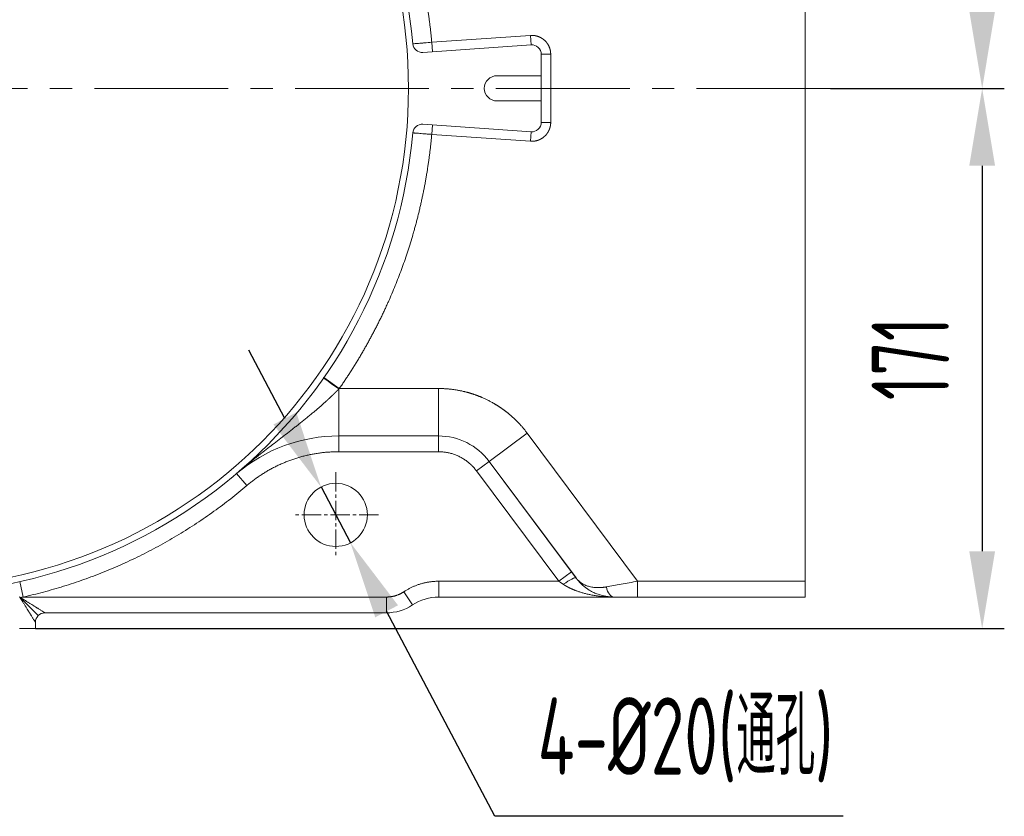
# Model space of a CAD drawing. Header units: millimetres. Extents: x 176 to 9387, y -11044 to -3322.
# Tile 113 of 256: x 6195 to 6507, y -10374 to -10121. Entities that reach past the tile are written whole.
import ezdxf

# ---------------------------------------------------------------- set-up
doc = ezdxf.new("R2010")
doc.units = ezdxf.units.MM
doc.header["$LTSCALE"] = 0.3175
doc.linetypes.add('CENTER2', pattern=[28.575, 19.05, -3.175, 3.175, -3.175])
for name, color, linetype, lineweight in [('1轮廓实线层', 7, 'Continuous', 18), ('3中心线层', 1, 'CENTER2', 13), ('7标注层', 4, 'Continuous', 13)]:
    doc.layers.add(name, color=color, linetype=linetype, lineweight=lineweight)
doc.styles.add('PC_TEXTSTYLE', font='ISOCP.SHX', dxfattribs={"width": 0.707, "bigfont": 'GBCBIG.SHX'})
doc.dimstyles.new('GB_DIAMETER', dxfattribs={"dimtxt": 3.5, "dimasz": 3.5, "dimexe": 1, "dimexo": 0, "dimgap": 1.5, "dimtad": 1, "dimjust": 4, "dimdsep": 46, "dimtxsty": 'PC_TEXTSTYLE', "dimcen": 0, "dimclrd": 256, "dimclrt": 3, "dimadec": 0, "dimazin": 2, "dimtp": 0.1, "dimtm": 0.1, "dimtfac": 0.71, "dimtdec": 3, "dimtmove": 0, "dimatfit": 2, "dimfxl": 1, "dimtfill": 1, "dimarcsym": 0})
doc.dimstyles.new('GB_LINEAR', dxfattribs={"dimtxt": 3.5, "dimasz": 3.5, "dimexe": 1, "dimexo": 0, "dimgap": 1.5, "dimtad": 1, "dimdsep": 46, "dimtxsty": 'PC_TEXTSTYLE', "dimcen": 0, "dimclrd": 256, "dimclrt": 3, "dimadec": 0, "dimazin": 2, "dimtp": 0.1, "dimtm": 0.1, "dimtfac": 0.71, "dimtdec": 3, "dimtmove": 0, "dimatfit": 3, "dimfxl": 1, "dimtfill": 1, "dimarcsym": 0})

# ---------------------------------------------------------------- blocks, each defined once
blk = doc.blocks.new('*D51')
at = {"layer": '7标注层', "color": 0, "lineweight": -2, "transparency": 16777216}
for p, q in [((6200.42, -9972.21), (6506.92, -9972.21)), ((6451.92, -10143.21), (6506.92, -10143.21))]:
    blk.add_line(p, q, dxfattribs=at)
at = {"layer": '7标注层', "lineweight": -2, "transparency": 16777216}
blk.add_line((6499.92, -10118.71), (6499.92, -9996.71), dxfattribs=at)
at = {"layer": '7标注层', "transparency": 16777216}
for points in [[(6504, -9996.71), (6495.83, -9996.71), (6499.92, -9972.21)], [(6495.83, -10118.71), (6504, -10118.71), (6499.92, -10143.21)]]:
    blk.add_solid(points, dxfattribs=at)
at = {"layer": 'Defpoints', "color": 0, "transparency": 16777216}
for p in [(6200.42, -9972.21), (6499.92, -9972.21), (6451.92, -10143.21)]:
    blk.add_point(p, dxfattribs=at)
at = {"layer": '7标注层', "color": 3, "transparency": 16777216, "insert": (6477.17, -10057.71), "char_height": 24.5, "attachment_point": 5, "rotation": 90, "style": 'PC_TEXTSTYLE', "bg_fill": 3, "box_fill_scale": 1.1, "bg_fill_color": 257, "bg_fill_transparency": 0}
blk.add_mtext('171', dxfattribs=at)
blk = doc.blocks.new('*D52')
at = {"layer": '7标注层', "color": 0, "lineweight": -2, "transparency": 16777216}
for p, q in [((6451.92, -10143.21), (6506.92, -10143.21)), ((6200.42, -10314.21), (6506.92, -10314.21))]:
    blk.add_line(p, q, dxfattribs=at)
at = {"layer": '7标注层', "lineweight": -2, "transparency": 16777216}
blk.add_line((6499.92, -10167.71), (6499.92, -10289.71), dxfattribs=at)
at = {"layer": '7标注层', "transparency": 16777216}
for points in [[(6504, -10167.71), (6495.83, -10167.71), (6499.92, -10143.21)], [(6495.83, -10289.71), (6504, -10289.71), (6499.92, -10314.21)]]:
    blk.add_solid(points, dxfattribs=at)
at = {"layer": 'Defpoints', "color": 0, "transparency": 16777216}
for p in [(6451.92, -10143.21), (6200.42, -10314.21), (6499.92, -10314.21)]:
    blk.add_point(p, dxfattribs=at)
at = {"layer": '7标注层', "color": 3, "transparency": 16777216, "insert": (6477.17, -10228.71), "char_height": 24.5, "attachment_point": 5, "rotation": 90, "style": 'PC_TEXTSTYLE', "bg_fill": 3, "box_fill_scale": 1.1, "bg_fill_color": 257, "bg_fill_transparency": 0}
blk.add_mtext('171', dxfattribs=at)
blk = doc.blocks.new('*D54')
at = {"layer": '7标注层', "lineweight": -2, "transparency": 16777216}
for p, q in [((6279.32, -10247.69), (6267.89, -10226.02)), ((6290.75, -10269.36), (6300.08, -10287.05)), ((6345.73, -10373.6), (6311.51, -10308.72)), ((6455.93, -10373.6), (6345.73, -10373.6))]:
    blk.add_line(p, q, dxfattribs=at)
at = {"layer": '7标注层', "transparency": 16777216}
for points in [[(6275.71, -10249.59), (6282.93, -10245.78), (6290.75, -10269.36)], [(6315.12, -10306.82), (6307.9, -10310.63), (6300.08, -10287.05)]]:
    blk.add_solid(points, dxfattribs=at)
at = {"layer": 'Defpoints', "color": 0, "transparency": 16777216}
for p in [(6290.75, -10269.36), (6300.08, -10287.05)]:
    blk.add_point(p, dxfattribs=at)
at = {"layer": '7标注层', "color": 3, "transparency": 16777216, "insert": (6406.08, -10349.43), "char_height": 24.5, "attachment_point": 5, "style": 'PC_TEXTSTYLE', "bg_fill": 3, "box_fill_scale": 1.1, "bg_fill_color": 257, "bg_fill_transparency": 0}
blk.add_mtext('4-%%c20(通孔)', dxfattribs=at)

msp = doc.modelspace()

# ---------------------------------------------------------------- linework, layer by layer
at = {"layer": '1轮廓实线层'}
for p, q in [((6443.91652, -10299.20531), (6443.91652, -9987.20531)), ((6325.77584, -10128.63493), (6356.99799, -10126.45166)), ((6357.20726, -10129.44436), (6356.99799, -10126.45166)), ((6357.20726, -10129.44436), (6322.99192, -10131.83693)), ((6325.98511, -10131.62762), (6325.77584, -10128.63493)), ((6363.41652, -10132.43705), (6360.41652, -10132.43705)), ((6360.41652, -10139.20531), (6360.41652, -10132.43705)), ((6363.41652, -10132.43705), (6363.41652, -10153.97356)), ((6346.41652, -10139.20531), (6360.41652, -10139.20531)), ((6360.41652, -10147.20531), (6360.41652, -10139.20531)), ((6360.41652, -10147.20531), (6346.41652, -10147.20531)), ((6360.41652, -10153.97356), (6360.41652, -10147.20531)), ((6322.99192, -10154.57368), (6357.20726, -10156.96625)), ((6360.41652, -10153.97356), (6363.41652, -10153.97356)), ((6325.98511, -10154.78299), (6325.77584, -10157.77568)), ((6357.20726, -10156.96625), (6356.99799, -10159.95895)), ((6356.99799, -10159.95895), (6325.77584, -10157.77568)), ((6296.54514, -10238.20531), (6291.62483, -10234.77157)), ((6296.43123, -10253.20531), (6296.43123, -10238.32175)), ((6296.54514, -10238.20531), (6327.87719, -10238.20531)), ((6327.87719, -10238.20531), (6327.87719, -10253.20531)), ((6296.43123, -10253.20531), (6327.87719, -10253.20531)), ((6296.43123, -10258.20531), (6296.43123, -10253.20531)), ((6296.43123, -10253.20531), (6327.87719, -10253.20531)), ((6327.87719, -10253.20531), (6327.87719, -10258.20531)), ((6343.91484, -10261.25568), (6355.94308, -10252.29346)), ((6355.94308, -10252.29346), (6390.89701, -10299.20531)), ((6296.43123, -10258.20531), (6327.87719, -10258.20531)), ((6339.90543, -10264.24309), (6343.91484, -10261.25568)), ((6343.91484, -10261.25568), (6371.42655, -10298.17929)), ((6343.91484, -10261.25568), (6371.41779, -10298.16753)), ((6264.04678, -10265.11007), (6267.28522, -10268.91959)), ((6339.90543, -10264.24309), (6365.95571, -10299.20531)), ((6369.96512, -10296.2179), (6365.95571, -10299.20531)), ((6195.43319, -10299.32652), (6196.52746, -10304.20531)), ((6327.99965, -10304.20531), (6327.99965, -10299.20531)), ((6365.95571, -10299.20531), (6327.99965, -10299.20531)), ((6390.89701, -10304.20531), (6390.89701, -10299.20531)), ((6390.89701, -10299.20531), (6443.91652, -10299.20531)), ((6443.91652, -10304.20531), (6443.91652, -10299.20531)), ((6319.70809, -10306.70531), (6316.94423, -10302.53864)), ((6195.41508, -10304.32802), (6195.58352, -10304.30974)), ((6195.55224, -10304.34103), (6201.2952, -10310.08399)), ((6311.41652, -10304.20531), (6196.52746, -10304.20531)), ((6311.41652, -10309.20531), (6311.41652, -10304.20531)), ((6383.41012, -10304.20531), (6327.99965, -10304.20531)), ((6327.99965, -10304.20531), (6383.44603, -10304.20531)), ((6390.89701, -10304.20531), (6443.91652, -10304.20531)), ((6390.89701, -10304.20531), (6443.91652, -10304.20531)), ((6311.41652, -10309.20531), (6203.41652, -10309.20531)), ((6203.41652, -10309.20531), (6311.41652, -10309.20531)), ((6200.41652, -10314.20531), (6200.41652, -10312.20531)), ((6200.41652, -10314.20531), (6195.41652, -10314.20531))]:
    msp.add_line(p, q, dxfattribs=at)
for centre, radius in [((6160.41652, -10143.20531), 158), ((6295.41652, -10278.20531), 10)]:
    msp.add_circle(centre, radius, dxfattribs=at)
for centre, radius, start, end in [((6160.41652, -10143.20531), 160, 5.0545831, 354.9454169), ((6322.78265, -10128.84423), 3, 185.0545831, 274), ((6357.41652, -10132.43705), 3, 0, 94), ((6346.41652, -10143.20531), 4, 90, 270), ((6322.78265, -10157.56638), 3, 86, 174.9454169), ((6357.41652, -10153.97356), 3, 266, 0), ((6296.43123, -10303.20531), 50, 90, 130.3675935), ((6327.87719, -10273.20531), 20, 36.6897228, 90), ((6327.87719, -10273.20531), 20, 36.6897228, 90), ((6311.41652, -10294.20531), 15, 270, 303.5573098), ((6311.41652, -10294.20531), 15, 270, 303.5573098), ((6327.99965, -10319.20531), 15, 90, 123.5573098), ((6327.99965, -10319.20531), 15, 90, 123.5573098), ((6203.41652, -10312.20531), 3, 90, 180)]:
    msp.add_arc(centre, radius, start, end, dxfattribs=at)
for centre, major_axis, ratio, start_param, end_param in [((6296.43123, -10238.36832), (-4.91619, 3.43963), 0.006360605, 4.716839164, 6.283185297), ((6367.40837, -10301.15493), (4.00941, 2.98741), 0.157408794, 0, 1.45404473), ((6383.44603, -10299.20531), (0, 5), 0.512905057, 1.935833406, 3.141592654), ((6195.58357, -10304.37235), (-2.12132, -2.12132), 0.014766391, 4.697623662, 4.727154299)]:
    msp.add_ellipse(centre, major_axis=major_axis, ratio=ratio, start_param=start_param, end_param=end_param, dxfattribs=at)
for points, degree, knots in [([(6296.54514, -10048.20531), (6302.71896, -10057.05198), (6307.69609, -10066.62379), (6312.71562, -10076.27713), (6320.14895, -10096.73008), (6322.49902, -10107.35473), (6324.8289, -10117.88808), (6325.77584, -10128.63493)], 2, [0, 0, 0, 0.25, 0.25, 0.5, 0.75, 0.75, 1, 1, 1]), ([(6356.99799, -10126.45166), (6357.60702, -10126.40908), (6358.21267, -10126.4901), (6358.83065, -10126.57278), (6360.0071, -10126.98927), (6360.54033, -10127.31437), (6361.0614, -10127.63206), (6361.95488, -10128.4651), (6362.30882, -10128.96351), (6362.66981, -10129.47185), (6363.16755, -10130.6163), (6363.29345, -10131.228), (6363.41652, -10131.826), (6363.41652, -10132.43705)], 2, [0, 0, 0, 0.125, 0.125, 0.25, 0.375, 0.375, 0.5, 0.625, 0.625, 0.75, 0.875, 0.875, 1, 1, 1]), ([(6325.77584, -10128.63493), (6324.98901, -10128.6971), (6324.20117, -10128.7594), (6323.30228, -10128.83054), (6323.12611, -10128.84449), (6322.78108, -10128.8718), (6322.61133, -10128.88524), (6322.12144, -10128.92404), (6321.82059, -10128.94788), (6321.26923, -10128.99157), (6321.01683, -10129.01158), (6320.5832, -10129.04597), (6320.39966, -10129.06052), (6320.1747, -10129.07837), (6320.10794, -10129.08367), (6319.99419, -10129.09269), (6319.94689, -10129.09644), (6319.83339, -10129.10545), (6319.79461, -10129.10853), (6319.79434, -10129.10855)], 3, [0, 0, 0, 0, 0.250137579, 0.250137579, 0.312671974, 0.312671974, 0.375206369, 0.375206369, 0.500275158, 0.500275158, 0.625343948, 0.625343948, 0.750412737, 0.750412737, 0.812947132, 0.812947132, 0.875481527, 0.875481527, 1, 1, 1, 1]), ([(6363.41652, -10153.97356), (6363.41652, -10154.52378), (6363.31636, -10155.06534), (6363.21028, -10155.63885), (6362.99525, -10156.18213), (6362.77159, -10156.74723), (6362.4385, -10157.25682), (6362.09884, -10157.77644), (6361.22024, -10158.6552), (6360.69978, -10158.99553), (6360.19113, -10159.32815), (6359.62509, -10159.55229), (6359.08282, -10159.76703), (6358.5083, -10159.87339), (6357.96728, -10159.97356), (6357.41652, -10159.97356)], 2, [0, 0, 0, 0.125, 0.125, 0.25, 0.25, 0.375, 0.375, 0.5, 0.625, 0.625, 0.75, 0.75, 0.875, 0.875, 1, 1, 1]), ([(6319.79429, -10157.30206), (6319.79434, -10157.30206), (6319.95307, -10157.31466), (6320.32639, -10157.34427), (6320.40983, -10157.35089), (6320.59451, -10157.36554), (6320.6964, -10157.37362), (6321.02443, -10157.39963), (6321.27205, -10157.41926), (6321.82382, -10157.46299), (6322.13161, -10157.48737), (6322.78156, -10157.53885), (6323.12497, -10157.56604), (6323.66799, -10157.60901), (6323.85466, -10157.62378), (6324.23021, -10157.65349), (6324.41961, -10157.66847), (6324.99261, -10157.71378), (6325.38095, -10157.74448), (6325.77584, -10157.77568)], 3, [0, 0, 0, 0, 0.25, 0.25, 0.3125, 0.3125, 0.375, 0.375, 0.5, 0.5, 0.625, 0.625, 0.75, 0.75, 0.8125, 0.8125, 0.875, 0.875, 1, 1, 1, 1]), ([(6325.77584, -10157.77568), (6324.82895, -10168.52199), (6322.49902, -10179.05588), (6320.14925, -10189.67949), (6312.71605, -10210.13249), (6307.69609, -10219.78682), (6302.71927, -10229.35819), (6296.54514, -10238.20531)], 2, [0, 0, 0, 0.25, 0.25, 0.5, 0.75, 0.75, 1, 1, 1]), ([(6296.43123, -10238.32175), (6296.41184, -10238.34152), (6296.37303, -10238.38109), (6296.31472, -10238.44041), (6296.2563, -10238.49974), (6296.19778, -10238.55907), (6296.13914, -10238.61841), (6296.0804, -10238.67775), (6296.02155, -10238.73709), (6295.96259, -10238.79644), (6295.90352, -10238.85579), (6295.84434, -10238.91514), (6295.78506, -10238.9745), (6295.72568, -10239.03385), (6295.66619, -10239.09321), (6295.60659, -10239.15257), (6295.54689, -10239.21192), (6295.48708, -10239.27128), (6295.42718, -10239.33064), (6295.36716, -10239.38999), (6295.30705, -10239.44935), (6295.24683, -10239.5087), (6295.18652, -10239.56805), (6295.1261, -10239.62739), (6295.06558, -10239.68674), (6295.00496, -10239.74608), (6294.94424, -10239.80541), (6294.88342, -10239.86475), (6294.8225, -10239.92407), (6294.76149, -10239.9834), (6294.70037, -10240.04271), (6294.63916, -10240.10202), (6294.57785, -10240.16133), (6294.51644, -10240.22063), (6294.45494, -10240.27992), (6294.39334, -10240.33921), (6294.33165, -10240.39848), (6294.26986, -10240.45776), (6294.20798, -10240.51702), (6294.146, -10240.57627), (6294.08392, -10240.63552), (6294.02176, -10240.69475), (6293.9595, -10240.75398), (6293.89714, -10240.8132), (6293.8347, -10240.87241), (6293.77216, -10240.9316), (6293.70953, -10240.99079), (6293.64681, -10241.04997), (6293.584, -10241.10913), (6293.5211, -10241.16829), (6293.45811, -10241.22743), (6293.39502, -10241.28656), (6293.33185, -10241.34568), (6293.26859, -10241.40478), (6293.20524, -10241.46388), (6293.1418, -10241.52296), (6293.07828, -10241.58203), (6293.01466, -10241.64108), (6292.95096, -10241.70012), (6292.88717, -10241.75915), (6292.82329, -10241.81816), (6292.75933, -10241.87716), (6292.69528, -10241.93615), (6292.63115, -10241.99512), (6292.56693, -10242.05408), (6292.50262, -10242.11302), (6292.43823, -10242.17194), (6292.13042, -10242.45318), (6291.57374, -10242.9565), (6290.76204, -10243.67714), (6289.93576, -10244.3981), (6289.09549, -10245.11926), (6288.19706, -10245.87837), (6287.23767, -10246.67616), (6286.21498, -10247.51362), (6285.17146, -10248.35645), (6284.13657, -10249.18215), (6283.10973, -10249.99304), (6282.09048, -10250.7914), (6281.04973, -10251.60132), (6279.6826, -10252.65998), (6277.96367, -10253.98461), (6275.95204, -10255.535), (6273.91241, -10257.11532), (6272.27064, -10258.40074), (6270.95686, -10259.44013), (6269.99343, -10260.20802), (6268.97823, -10261.0242), (6268.21639, -10261.64265), (6267.71784, -10262.04988), (6267.49403, -10262.23308), (6267.25498, -10262.4292), (6267.00077, -10262.63829), (6266.73147, -10262.8604), (6266.44714, -10263.09559), (6266.14787, -10263.34391), (6265.8337, -10263.60543), (6265.50471, -10263.88024), (6265.16096, -10264.16842), (6264.80249, -10264.47008), (6264.42932, -10264.78527), (6264.17598, -10265.00036), (6264.04678, -10265.11007)], 3, [0, 0, 0, 0, 0.001847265, 0.003696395, 0.005547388, 0.007400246, 0.009254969, 0.011111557, 0.01297001, 0.014830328, 0.016692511, 0.01855656, 0.020422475, 0.022290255, 0.024159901, 0.026031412, 0.027904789, 0.029780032, 0.03165714, 0.033536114, 0.035416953, 0.037299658, 0.039184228, 0.041070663, 0.042958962, 0.044849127, 0.046741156, 0.04863505, 0.050530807, 0.052428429, 0.054327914, 0.056229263, 0.058132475, 0.060037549, 0.061944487, 0.063853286, 0.065763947, 0.06767647, 0.069590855, 0.0715071, 0.073425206, 0.075345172, 0.077266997, 0.079190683, 0.081116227, 0.08304363, 0.084972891, 0.08690401, 0.088836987, 0.09077182, 0.092708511, 0.094647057, 0.096587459, 0.098529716, 0.100473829, 0.102419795, 0.104367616, 0.10631729, 0.108268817, 0.110222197, 0.112177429, 0.114134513, 0.116093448, 0.118054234, 0.120016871, 0.121981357, 0.123947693, 0.125915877, 0.150169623, 0.174799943, 0.199803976, 0.225178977, 0.250922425, 0.281075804, 0.311871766, 0.343304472, 0.375369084, 0.405464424, 0.43628091, 0.467813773, 0.500059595, 0.560850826, 0.625055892, 0.685306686, 0.750029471, 0.778601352, 0.808954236, 0.841085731, 0.874997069, 0.881647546, 0.888792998, 0.896433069, 0.904567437, 0.913195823, 0.92231801, 0.931933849, 0.942043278, 0.952646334, 0.963743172, 0.975334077, 0.987419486, 1, 1, 1, 1]), ([(6327.87719, -10238.20531), (6331.90949, -10238.20531), (6335.83665, -10239.12236), (6337.84064, -10239.59033), (6339.77693, -10240.29032), (6341.72583, -10240.99487), (6345.43098, -10242.85467), (6347.16127, -10243.99702), (6348.87866, -10245.13084), (6350.45208, -10246.45883), (6353.53355, -10249.05961), (6355.94308, -10252.29346)], 2, [0, 0, 0, 0.25, 0.25, 0.375, 0.375, 0.5, 0.625, 0.625, 0.75, 0.75, 1, 1, 1]), ([(6367.40837, -10300.18012), (6367.39112, -10300.16855), (6367.35572, -10300.1448), (6367.30122, -10300.10825), (6367.24398, -10300.06988), (6367.18399, -10300.02968), (6367.12126, -10299.98763), (6367.05579, -10299.94374), (6366.98756, -10299.898), (6366.9166, -10299.85041), (6366.84289, -10299.80097), (6366.76643, -10299.74967), (6366.68723, -10299.69651), (6366.60528, -10299.6415), (6366.52059, -10299.58463), (6366.43315, -10299.52591), (6366.34297, -10299.46534), (6366.25005, -10299.40293), (6366.15438, -10299.33867), (6366.05596, -10299.27259), (6365.98943, -10299.22794), (6365.95571, -10299.20531)], 3, [0, 0, 0, 0, 0.035760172, 0.073394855, 0.112904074, 0.154287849, 0.197546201, 0.242679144, 0.289686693, 0.338568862, 0.38932566, 0.441957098, 0.496463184, 0.552843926, 0.611099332, 0.671229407, 0.733234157, 0.797113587, 0.862867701, 0.930496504, 1, 1, 1, 1]), ([(6383.44603, -10304.20531), (6383.41441, -10304.20528), (6383.35144, -10304.20524), (6383.25741, -10304.20489), (6383.16421, -10304.20435), (6383.07186, -10304.20359), (6382.98035, -10304.20263), (6382.88967, -10304.20147), (6382.79984, -10304.20011), (6382.71084, -10304.19857), (6382.62268, -10304.19685), (6382.53536, -10304.19495), (6382.44888, -10304.19288), (6382.36324, -10304.19064), (6382.27844, -10304.18825), (6382.19448, -10304.1857), (6382.11136, -10304.183), (6382.02907, -10304.18016), (6381.94763, -10304.17717), (6381.86702, -10304.17406), (6381.78726, -10304.17081), (6381.70833, -10304.16744), (6381.63024, -10304.16395), (6381.55299, -10304.16035), (6381.47658, -10304.15664), (6381.40101, -10304.15282), (6381.32628, -10304.1489), (6381.25239, -10304.14489), (6381.17933, -10304.14079), (6381.10712, -10304.1366), (6381.03574, -10304.13233), (6380.96521, -10304.12798), (6380.89551, -10304.12356), (6380.82665, -10304.11907), (6380.75863, -10304.11452), (6380.69145, -10304.1099), (6380.62511, -10304.10524), (6380.55961, -10304.10052), (6380.49495, -10304.09575), (6380.43112, -10304.09094), (6380.36814, -10304.08609), (6380.30599, -10304.0812), (6380.24469, -10304.07629), (6380.18422, -10304.07134), (6380.12459, -10304.06637), (6380.0658, -10304.06138), (6380.00785, -10304.05638), (6379.95074, -10304.05136), (6379.89447, -10304.04633), (6379.83904, -10304.04129), (6379.78444, -10304.03626), (6379.73069, -10304.03122), (6379.67777, -10304.02619), (6379.6257, -10304.02116), (6379.57446, -10304.01615), (6379.52406, -10304.01115), (6379.47451, -10304.00616), (6379.42579, -10304.0012), (6379.3779, -10303.99626), (6379.09057, -10303.96623), (6378.57479, -10303.9067), (6377.84211, -10303.80706), (6377.14329, -10303.6979), (6376.47836, -10303.58083), (6375.8473, -10303.45737), (6375.06647, -10303.28945), (6374.14908, -10303.06607), (6373.10948, -10302.77267), (6372.14192, -10302.46111), (6371.47983, -10302.22053), (6371.09655, -10302.07136), (6370.96739, -10302.02022), (6370.83949, -10301.96871), (6370.71284, -10301.91684), (6370.58744, -10301.86461), (6370.4633, -10301.81204), (6370.34042, -10301.75913), (6370.21878, -10301.7059), (6370.0984, -10301.65236), (6369.97928, -10301.59851), (6369.8614, -10301.54436), (6369.74479, -10301.48993), (6369.62942, -10301.43522), (6369.51531, -10301.38024), (6369.40245, -10301.32501), (6369.29085, -10301.26952), (6369.1805, -10301.2138), (6369.07141, -10301.15784), (6368.96356, -10301.10166), (6368.85698, -10301.04528), (6368.75164, -10300.98869), (6368.64756, -10300.93191), (6368.54473, -10300.87494), (6368.44316, -10300.81781), (6368.34284, -10300.7605), (6368.24378, -10300.70304), (6368.14596, -10300.64544), (6368.04941, -10300.5877), (6367.9541, -10300.52983), (6367.86005, -10300.47184), (6367.76726, -10300.41374), (6367.67571, -10300.35554), (6367.58543, -10300.29724), (6367.49637, -10300.23891), (6367.43761, -10300.19965), (6367.40837, -10300.18012)], 3, [0, 0, 0, 0, 0.005753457, 0.011456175, 0.017108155, 0.022709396, 0.028259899, 0.033759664, 0.03920869, 0.044606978, 0.049954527, 0.055251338, 0.060497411, 0.065692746, 0.070837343, 0.075931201, 0.080974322, 0.085966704, 0.090908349, 0.095799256, 0.100639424, 0.105428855, 0.110167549, 0.114855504, 0.119492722, 0.124079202, 0.128614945, 0.13309995, 0.137534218, 0.141917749, 0.146250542, 0.150532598, 0.154763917, 0.158944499, 0.163074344, 0.167153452, 0.171181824, 0.175159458, 0.179086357, 0.182962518, 0.186787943, 0.190562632, 0.194286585, 0.197959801, 0.201582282, 0.205154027, 0.208675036, 0.212145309, 0.215564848, 0.21893365, 0.222251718, 0.225519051, 0.228735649, 0.231901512, 0.235016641, 0.238081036, 0.241094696, 0.244057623, 0.246969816, 0.249831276, 0.296492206, 0.341156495, 0.383824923, 0.424498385, 0.463177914, 0.499864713, 0.56840686, 0.632880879, 0.6933016, 0.749687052, 0.757948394, 0.76614323, 0.77427165, 0.782333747, 0.790329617, 0.798259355, 0.806123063, 0.813920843, 0.821652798, 0.829319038, 0.836919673, 0.844454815, 0.851924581, 0.85932909, 0.866668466, 0.873942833, 0.881152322, 0.888297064, 0.895377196, 0.902392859, 0.909344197, 0.916231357, 0.923054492, 0.929813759, 0.936509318, 0.943141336, 0.949709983, 0.956215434, 0.96265787, 0.969037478, 0.975354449, 0.98160898, 0.987801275, 0.993931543, 1, 1, 1, 1]), ([(6383.44603, -10304.20531), (6383.42695, -10304.20528), (6383.38875, -10304.20524), (6383.33145, -10304.2049), (6383.27407, -10304.20436), (6383.21662, -10304.20359), (6383.1591, -10304.2026), (6383.10151, -10304.20139), (6383.04386, -10304.19995), (6382.98613, -10304.19829), (6382.92834, -10304.19641), (6382.87049, -10304.1943), (6382.81256, -10304.19196), (6382.75458, -10304.1894), (6382.69653, -10304.18661), (6382.63841, -10304.18359), (6382.58024, -10304.18034), (6382.52201, -10304.17686), (6382.46371, -10304.17314), (6382.40536, -10304.1692), (6382.34695, -10304.16502), (6382.28848, -10304.16061), (6382.22996, -10304.15597), (6382.17138, -10304.15109), (6382.11275, -10304.14597), (6382.05407, -10304.14062), (6381.99533, -10304.13503), (6381.93655, -10304.1292), (6381.87771, -10304.12313), (6381.81882, -10304.11682), (6381.75989, -10304.11027), (6381.70091, -10304.10348), (6381.64188, -10304.09645), (6381.58281, -10304.08918), (6381.5237, -10304.08166), (6381.46454, -10304.07389), (6381.40534, -10304.06588), (6381.3461, -10304.05763), (6381.28682, -10304.04913), (6381.22751, -10304.04038), (6381.16815, -10304.03138), (6381.10876, -10304.02213), (6381.04933, -10304.01264), (6380.98987, -10304.00289), (6380.93038, -10303.99289), (6380.87085, -10303.98264), (6380.8113, -10303.97214), (6380.75171, -10303.96138), (6380.69209, -10303.95037), (6380.63245, -10303.93911), (6380.57278, -10303.92759), (6380.51309, -10303.91582), (6380.45337, -10303.90378), (6380.39363, -10303.89149), (6380.33387, -10303.87895), (6380.27409, -10303.86614), (6380.21428, -10303.85307), (6380.15446, -10303.83975), (6380.09463, -10303.82616), (6379.83508, -10303.76611), (6379.37317, -10303.64715), (6378.71284, -10303.44468), (6378.04674, -10303.20597), (6377.37718, -10302.92931), (6376.69016, -10302.60529), (6375.98097, -10302.22475), (6375.24661, -10301.77632), (6374.50043, -10301.25795), (6373.90955, -10300.79049), (6373.46271, -10300.40305), (6373.15122, -10300.11768), (6372.83073, -10299.80652), (6372.60296, -10299.57142), (6372.46552, -10299.4244), (6372.41906, -10299.37426), (6372.37047, -10299.32132), (6372.31978, -10299.26556), (6372.26704, -10299.20693), (6372.21229, -10299.1454), (6372.15557, -10299.08094), (6372.09693, -10299.0135), (6372.03642, -10298.94305), (6371.97408, -10298.86955), (6371.90999, -10298.79296), (6371.84418, -10298.71324), (6371.77673, -10298.63034), (6371.70768, -10298.54423), (6371.63711, -10298.45485), (6371.5651, -10298.36215), (6371.49164, -10298.26615), (6371.44264, -10298.20071), (6371.41779, -10298.16753)], 3, [0, 0, 0, 0, 0.003821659, 0.007650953, 0.011487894, 0.015332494, 0.019184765, 0.023044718, 0.026912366, 0.030787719, 0.034670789, 0.038561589, 0.042460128, 0.046366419, 0.050280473, 0.0542023, 0.058131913, 0.062069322, 0.066014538, 0.069967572, 0.073928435, 0.077897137, 0.08187369, 0.085858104, 0.08985039, 0.093850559, 0.09785862, 0.101874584, 0.105898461, 0.109930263, 0.113969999, 0.118017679, 0.122073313, 0.126136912, 0.130208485, 0.134288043, 0.138375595, 0.142471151, 0.146574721, 0.150686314, 0.154805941, 0.158933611, 0.163069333, 0.167213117, 0.171364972, 0.175524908, 0.179692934, 0.183869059, 0.188053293, 0.192245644, 0.196446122, 0.200654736, 0.204871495, 0.209096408, 0.213329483, 0.21757073, 0.221820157, 0.226077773, 0.230343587, 0.234617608, 0.281680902, 0.330293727, 0.380465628, 0.432205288, 0.485520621, 0.544350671, 0.607071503, 0.673689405, 0.744209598, 0.773674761, 0.804986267, 0.838144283, 0.873148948, 0.877973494, 0.883059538, 0.888407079, 0.894016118, 0.899886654, 0.906018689, 0.912412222, 0.919067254, 0.925983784, 0.933161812, 0.94060134, 0.948302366, 0.956264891, 0.964488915, 0.972974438, 0.98172146, 0.99072998, 1, 1, 1, 1]), ([(6371.41779, -10298.16753), (6371.42636, -10298.17899), (6371.44338, -10298.20174), (6371.469, -10298.23542), (6371.49444, -10298.26845), (6371.5197, -10298.30084), (6371.54479, -10298.3326), (6371.56968, -10298.36372), (6371.59437, -10298.39421), (6371.61885, -10298.42409), (6371.64311, -10298.45336), (6371.66714, -10298.48202), (6371.69093, -10298.51008), (6371.71449, -10298.53755), (6371.73779, -10298.56443), (6371.76083, -10298.59073), (6371.7836, -10298.61646), (6371.80609, -10298.64162), (6371.82831, -10298.66621), (6371.85023, -10298.69024), (6371.87186, -10298.71372), (6371.89318, -10298.73666), (6371.91419, -10298.75905), (6371.93488, -10298.7809), (6371.95524, -10298.80222), (6371.97527, -10298.82301), (6371.99497, -10298.84329), (6372.01432, -10298.86304), (6372.03332, -10298.88228), (6372.05197, -10298.901), (6372.07025, -10298.91923), (6372.08816, -10298.93695), (6372.1057, -10298.95418), (6372.12286, -10298.97092), (6372.13964, -10298.98716), (6372.15602, -10299.00292), (6372.24303, -10299.08606), (6372.40082, -10299.22953), (6372.63346, -10299.42279), (6372.86232, -10299.59728), (6373.19416, -10299.83037), (6373.63991, -10300.10305), (6374.21437, -10300.39097), (6374.78987, -10300.62619), (6375.39627, -10300.82605), (6376.03841, -10300.98912), (6376.72225, -10301.11325), (6377.40911, -10301.19316), (6377.90642, -10301.22143), (6378.20231, -10301.22864), (6378.29695, -10301.23024), (6378.39166, -10301.23112), (6378.48646, -10301.23131), (6378.58132, -10301.23081), (6378.67625, -10301.22961), (6378.77124, -10301.22773), (6378.86627, -10301.22517), (6378.96135, -10301.22194), (6379.05647, -10301.21803), (6379.15161, -10301.21346), (6379.24678, -10301.20824), (6379.34196, -10301.20236), (6379.43715, -10301.19583), (6379.53235, -10301.18865), (6379.62754, -10301.18084), (6379.72271, -10301.1724), (6379.81787, -10301.16332), (6379.91301, -10301.15362), (6380.00811, -10301.14331), (6380.10317, -10301.13238), (6380.19819, -10301.12084), (6380.29316, -10301.10869), (6380.38808, -10301.09595), (6380.48292, -10301.08261), (6380.5777, -10301.06868), (6380.6724, -10301.05417), (6380.76702, -10301.03907), (6380.86156, -10301.02339), (6380.95598, -10301.00719), (6381.01902, -10300.99587), (6381.05048, -10300.99023)], 3, [0, 0, 0, 0, 0.004799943, 0.009530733, 0.014192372, 0.018784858, 0.023308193, 0.027762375, 0.032147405, 0.036463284, 0.04071001, 0.044887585, 0.048996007, 0.053035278, 0.057005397, 0.060906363, 0.064738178, 0.068500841, 0.072194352, 0.075818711, 0.079373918, 0.082859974, 0.086276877, 0.089624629, 0.092903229, 0.096112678, 0.099252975, 0.10232412, 0.105326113, 0.108258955, 0.111122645, 0.113917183, 0.116642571, 0.119298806, 0.121885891, 0.124403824, 0.126852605, 0.161855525, 0.195013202, 0.226325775, 0.255793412, 0.326312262, 0.392930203, 0.455652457, 0.514485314, 0.580878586, 0.64481448, 0.706308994, 0.765380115, 0.773369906, 0.781331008, 0.789263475, 0.797167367, 0.805042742, 0.812889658, 0.820708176, 0.828498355, 0.836260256, 0.843993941, 0.851699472, 0.859376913, 0.867026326, 0.874647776, 0.882241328, 0.889807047, 0.897345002, 0.904855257, 0.912337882, 0.919792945, 0.927220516, 0.934620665, 0.941993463, 0.949338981, 0.956657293, 0.963948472, 0.971212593, 0.978449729, 0.985659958, 0.992843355, 1, 1, 1, 1]), ([(6390.89701, -10299.20531), (6389.13802, -10299.52417), (6387.37961, -10299.84292), (6384.04068, -10300.44818), (6382.46091, -10300.73455), (6381.05048, -10300.99023)], 3, [0, 0, 0, 0, 0.5, 0.5, 1, 1, 1, 1]), ([(6195.39725, -10304.17869), (6195.40156, -10304.17888), (6195.41016, -10304.17925), (6195.42294, -10304.18096), (6195.43554, -10304.18351), (6195.44797, -10304.18698), (6195.46022, -10304.19135), (6195.47229, -10304.19663), (6195.48418, -10304.20281), (6195.49589, -10304.20989), (6195.50581, -10304.21676), (6195.51404, -10304.22304), (6195.52063, -10304.22843), (6195.52702, -10304.23404), (6195.53319, -10304.23986), (6195.53917, -10304.24589), (6195.54493, -10304.25214), (6195.55049, -10304.25859), (6195.55584, -10304.26526), (6195.56099, -10304.27215), (6195.56593, -10304.27924), (6195.57067, -10304.28654), (6195.57519, -10304.29406), (6195.57952, -10304.30178), (6195.58222, -10304.30706), (6195.58357, -10304.30971)], 3, [0, 0, 0, 0, 0.054111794, 0.107845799, 0.161476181, 0.215277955, 0.269522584, 0.324473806, 0.38038401, 0.437491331, 0.496017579, 0.53171962, 0.567301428, 0.602804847, 0.638271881, 0.673744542, 0.709264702, 0.744873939, 0.78061339, 0.816523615, 0.852644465, 0.889014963, 0.925673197, 0.962656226, 1, 1, 1, 1]), ([(6195.52093, -10304.37235), (6195.52014, -10304.37114), (6195.51857, -10304.36872), (6195.51594, -10304.36531), (6195.51314, -10304.36208), (6195.51012, -10304.35904), (6195.50692, -10304.3562), (6195.50351, -10304.35354), (6195.49991, -10304.35109), (6195.49611, -10304.34882), (6195.49211, -10304.34675), (6195.48792, -10304.34487), (6195.48353, -10304.34318), (6195.47894, -10304.34169), (6195.47233, -10304.33988), (6195.46352, -10304.33817), (6195.4524, -10304.33711), (6195.44082, -10304.33707), (6195.42878, -10304.33798), (6195.42067, -10304.33937), (6195.41652, -10304.34008)], 3, [0, 0, 0, 0, 0.037343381, 0.07433069, 0.111111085, 0.14783625, 0.184658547, 0.221729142, 0.259196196, 0.297203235, 0.335887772, 0.375380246, 0.415803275, 0.457271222, 0.499890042, 0.592852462, 0.688552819, 0.787826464, 0.891422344, 1, 1, 1, 1]), ([(6200.41652, -10312.20531), (6200.4165, -10312.20527), (6200.41647, -10312.20522), (6200.4163, -10312.20495), (6200.416, -10312.20446), (6200.41558, -10312.20378), (6200.41504, -10312.2029), (6200.41437, -10312.20183), (6200.41359, -10312.20056), (6200.41268, -10312.1991), (6200.41166, -10312.19744), (6200.41051, -10312.19559), (6200.40924, -10312.19354), (6200.40785, -10312.1913), (6200.40633, -10312.18886), (6200.4047, -10312.18623), (6200.40294, -10312.18341), (6200.40106, -10312.18038), (6200.39907, -10312.17717), (6200.39694, -10312.17376), (6200.3947, -10312.17015), (6200.39233, -10312.16635), (6200.38985, -10312.16235), (6200.38724, -10312.15816), (6200.3845, -10312.15377), (6200.38165, -10312.14919), (6200.37867, -10312.14441), (6200.37557, -10312.13944), (6200.37235, -10312.13428), (6200.36901, -10312.12892), (6200.36554, -10312.12336), (6200.36195, -10312.11761), (6200.35824, -10312.11166), (6200.35441, -10312.10552), (6200.35045, -10312.09919), (6200.34637, -10312.09266), (6200.34217, -10312.08593), (6200.33785, -10312.07901), (6200.3334, -10312.07189), (6200.32883, -10312.06458), (6200.32414, -10312.05708), (6200.31933, -10312.04938), (6200.31439, -10312.04148), (6200.30933, -10312.03339), (6200.30415, -10312.0251), (6200.29885, -10312.01662), (6200.29342, -10312.00795), (6200.28787, -10311.99908), (6200.2822, -10311.99001), (6200.2764, -10311.98075), (6200.27049, -10311.9713), (6200.26445, -10311.96165), (6200.25829, -10311.9518), (6200.252, -10311.94176), (6200.2456, -10311.93153), (6200.23907, -10311.9211), (6200.23242, -10311.91047), (6200.22564, -10311.89965), (6200.21875, -10311.88864), (6200.21173, -10311.87743), (6200.20459, -10311.86603), (6200.19733, -10311.85443), (6200.18995, -10311.84263), (6200.18245, -10311.83064), (6200.17482, -10311.81846), (6200.16708, -10311.80608), (6200.15921, -10311.79351), (6200.15122, -10311.78074), (6200.14311, -10311.76777), (6200.13487, -10311.75461), (6200.12652, -10311.74126), (6200.11804, -10311.72771), (6200.10945, -10311.71397), (6200.10073, -10311.70003), (6200.0919, -10311.68589), (6200.08294, -10311.67157), (6200.02878, -10311.58492), (6199.91761, -10311.40672), (6199.73058, -10311.107), (6199.51261, -10310.75824), (6199.2637, -10310.36048), (6199.02633, -10309.98105), (6198.8098, -10309.63449), (6198.62078, -10309.33202), (6198.4195, -10309.01002), (6198.14498, -10308.57089), (6197.78303, -10307.99149), (6197.42014, -10307.41117), (6197.12239, -10306.93459), (6196.90154, -10306.58114), (6196.66537, -10306.20335), (6196.48873, -10305.92085), (6196.37656, -10305.74135), (6196.33321, -10305.67194), (6196.28791, -10305.59941), (6196.24066, -10305.52374), (6196.19144, -10305.44494), (6196.14026, -10305.36301), (6196.08712, -10305.27794), (6196.032, -10305.18973), (6195.97491, -10305.0984), (6195.91586, -10305.00393), (6195.85483, -10304.90633), (6195.79183, -10304.80559), (6195.72687, -10304.70172), (6195.65995, -10304.59472), (6195.59108, -10304.48459), (6195.54453, -10304.41011), (6195.52093, -10304.37235)], 3, [0, 0, 0, 0, 0.001895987, 0.004048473, 0.00620191, 0.008356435, 0.010512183, 0.012669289, 0.014827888, 0.016988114, 0.019150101, 0.021313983, 0.023479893, 0.025647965, 0.027818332, 0.029991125, 0.032166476, 0.034344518, 0.036525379, 0.038709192, 0.040896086, 0.04308619, 0.045279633, 0.047476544, 0.049677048, 0.051881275, 0.054089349, 0.056301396, 0.058517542, 0.06073791, 0.062962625, 0.065191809, 0.067425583, 0.06966407, 0.07190739, 0.074155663, 0.076409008, 0.078667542, 0.080931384, 0.083200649, 0.085475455, 0.087755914, 0.090042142, 0.092334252, 0.094632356, 0.096936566, 0.099246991, 0.101563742, 0.103886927, 0.106216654, 0.108553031, 0.110896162, 0.113246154, 0.115603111, 0.117967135, 0.12033833, 0.122716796, 0.125102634, 0.127495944, 0.129896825, 0.132305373, 0.134721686, 0.13714586, 0.139577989, 0.142018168, 0.14446649, 0.146923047, 0.14938793, 0.151861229, 0.154343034, 0.156833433, 0.159332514, 0.161840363, 0.164357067, 0.166882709, 0.169417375, 0.171961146, 0.212411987, 0.25583342, 0.302444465, 0.352422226, 0.405910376, 0.438795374, 0.473280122, 0.50938084, 0.547111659, 0.618838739, 0.697902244, 0.732640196, 0.769761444, 0.809267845, 0.851160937, 0.858051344, 0.865263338, 0.872796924, 0.880652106, 0.888828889, 0.897327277, 0.906147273, 0.91528888, 0.924752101, 0.934536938, 0.944643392, 0.955071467, 0.965821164, 0.976892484, 0.988285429, 1, 1, 1, 1]), ([(6195.58357, -10304.30971), (6195.60319, -10304.32197), (6195.64214, -10304.34632), (6195.70016, -10304.38259), (6195.75734, -10304.41834), (6195.81369, -10304.45358), (6195.8692, -10304.48829), (6195.92387, -10304.52249), (6195.97772, -10304.55616), (6196.03073, -10304.58931), (6196.0829, -10304.62194), (6196.13424, -10304.65404), (6196.18474, -10304.68562), (6196.23441, -10304.71668), (6196.28325, -10304.74721), (6196.33125, -10304.77721), (6196.37842, -10304.80669), (6196.42475, -10304.83565), (6196.47024, -10304.86408), (6196.51491, -10304.89199), (6196.55874, -10304.91937), (6196.60173, -10304.94622), (6196.64389, -10304.97256), (6196.68521, -10304.99837), (6196.7257, -10305.02365), (6196.76536, -10305.04842), (6196.80418, -10305.07266), (6196.84217, -10305.09639), (6196.87932, -10305.11959), (6196.91564, -10305.14227), (6196.95112, -10305.16444), (6196.98577, -10305.18609), (6197.14286, -10305.28426), (6197.41455, -10305.45413), (6197.79233, -10305.6903), (6198.14579, -10305.91116), (6198.62237, -10306.20891), (6199.2027, -10306.5718), (6199.78209, -10306.93375), (6200.22122, -10307.20827), (6200.54321, -10307.40954), (6200.84569, -10307.59857), (6201.19226, -10307.8151), (6201.57169, -10308.05247), (6201.96944, -10308.30138), (6202.31821, -10308.51935), (6202.61793, -10308.70639), (6202.80071, -10308.82041), (6202.89535, -10308.87957), (6202.92174, -10308.89607), (6202.94744, -10308.91215), (6202.97246, -10308.9278), (6202.99679, -10308.94302), (6203.02044, -10308.95782), (6203.0434, -10308.97219), (6203.06568, -10308.98613), (6203.08727, -10308.99965), (6203.10818, -10309.01273), (6203.1284, -10309.02539), (6203.14793, -10309.03762), (6203.16678, -10309.04942), (6203.18495, -10309.06078), (6203.20243, -10309.07172), (6203.21922, -10309.08223), (6203.23533, -10309.09231), (6203.25075, -10309.10195), (6203.26549, -10309.11117), (6203.27954, -10309.11995), (6203.29291, -10309.1283), (6203.30559, -10309.13622), (6203.31758, -10309.14372), (6203.32889, -10309.15078), (6203.33952, -10309.1574), (6203.34946, -10309.1636), (6203.35871, -10309.16937), (6203.36728, -10309.17471), (6203.37517, -10309.17962), (6203.38236, -10309.1841), (6203.38888, -10309.18815), (6203.3947, -10309.19177), (6203.39984, -10309.19496), (6203.4043, -10309.19773), (6203.40807, -10309.20007), (6203.41115, -10309.20198), (6203.41356, -10309.20347), (6203.41526, -10309.20452), (6203.41633, -10309.20518), (6203.41646, -10309.20526), (6203.41652, -10309.20531)], 3, [0, 0, 0, 0, 0.006084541, 0.012083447, 0.017996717, 0.023824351, 0.029566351, 0.035222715, 0.040793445, 0.04627854, 0.051678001, 0.056991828, 0.062220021, 0.067362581, 0.072419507, 0.077390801, 0.082276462, 0.087076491, 0.091790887, 0.096419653, 0.100962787, 0.10542029, 0.109792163, 0.114078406, 0.11827902, 0.122394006, 0.126423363, 0.130367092, 0.134225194, 0.137997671, 0.141684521, 0.145285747, 0.148801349, 0.190681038, 0.230176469, 0.267289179, 0.302021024, 0.381060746, 0.452773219, 0.490491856, 0.526582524, 0.561059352, 0.593938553, 0.647411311, 0.697375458, 0.743974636, 0.787385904, 0.827828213, 0.832588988, 0.837318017, 0.842015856, 0.84668307, 0.851320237, 0.855927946, 0.860506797, 0.865057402, 0.869580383, 0.874076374, 0.878546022, 0.882989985, 0.887408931, 0.89180354, 0.896174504, 0.900522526, 0.90484832, 0.909152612, 0.913436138, 0.917699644, 0.921943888, 0.926169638, 0.930377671, 0.934568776, 0.93874375, 0.9429034, 0.947048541, 0.951179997, 0.955298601, 0.959405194, 0.963500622, 0.96758574, 0.97166141, 0.975728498, 0.979787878, 0.983840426, 0.987887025, 0.99192856, 0.995965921, 1, 1, 1, 1]), ([(6383.44603, -10304.20531), (6384.51327, -10304.20531), (6385.70875, -10304.20531), (6388.23535, -10304.20531), (6389.56596, -10304.20531), (6390.89701, -10304.20531)], 3, [0, 0, 0, 0, 0.5, 0.5, 1, 1, 1, 1])]:
    msp.add_open_spline(points, degree=degree, knots=knots, dxfattribs=at)
for points, degree in [([(6357.41652, -10159.97356), (6357.207, -10159.97356), (6356.99799, -10159.95895)], 2), ([(6291.51509, -10234.92862), (6291.55174, -10234.87623), (6291.58832, -10234.82388), (6291.62483, -10234.77157)], 3), ([(6296.54514, -10238.20531), (6296.50717, -10238.24412), (6296.4692, -10238.28293), (6296.43123, -10238.32175)], 3), ([(6196.52746, -10304.20531), (6196.21283, -10304.24011), (6195.8982, -10304.27491), (6195.58357, -10304.30971)], 3)]:
    msp.add_open_spline(points, degree=degree, dxfattribs=at)
for points, weights in [([(6267.28522, -10268.91959), (6275.50834, -10261.92919), (6285.63839, -10258.20531), (6296.43123, -10258.20531)], [1, 0.959060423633, 0.959060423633, 1]), ([(6327.87719, -10258.20531), (6332.70547, -10258.20531), (6337.02062, -10260.37137), (6339.90543, -10264.24309)], [1, 0.929148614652, 0.929148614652, 1]), ([(6196.52746, -10304.20531), (6222.7538, -10298.32296), (6246.8068, -10286.32813), (6267.28522, -10268.91959)], [1, 0.98058114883, 0.98058114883, 1]), ([(6327.99965, -10299.20531), (6324.03821, -10299.20531), (6320.24543, -10300.34887), (6316.94423, -10302.53864)], [1, 0.971618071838, 0.971618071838, 1]), ([(6316.94423, -10302.53864), (6315.29363, -10303.63352), (6313.39724, -10304.20531), (6311.41652, -10304.20531)], [1, 0.971618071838, 0.971618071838, 1])]:
    msp.add_rational_spline(points, weights, degree=3, dxfattribs=at)
at = {"layer": '3中心线层', "ltscale": 7}
msp.add_line((6451.91652, -10143.20531), (5981.41652, -10143.20531), dxfattribs=at)
at = {"layer": '3中心线层'}
for p, q in [((6295.41652, -10264.70531), (6295.41652, -10291.70531)), ((6308.91652, -10278.20531), (6281.91652, -10278.20531))]:
    msp.add_line(p, q, dxfattribs=at)

# ---------------------------------------------------------------- next in the draw order: dimensions: what is measured, and where the dimension line sits
at = {"layer": '7标注层'}
dim = msp.add_linear_dim(base=(6499.91652, -9972.20531), p1=(6451.91652, -10143.20531), p2=(6200.41652, -9972.20531), angle=90, dimstyle='GB_LINEAR', override={"dimscale": 7, "dimgap": 1.5, "dimtad": 1, "dimjust": 0, "dimdec": 2, "dimlfac": 1, "dimse1": 0, "dimse2": 0, "dimsd1": 0, "dimsd2": 0, "dimclrd": 256, "dimclre": 0, "dimtofl": 1}, dxfattribs=at)
dim.commit()
dim.dimension.update_dxf_attribs({"geometry": '*D51', "text_midpoint": (6477.16652, -10057.70531)})

# ---------------------------------------------------------------- next in the draw order: dimensions: what is measured, and where the dimension line sits
dim = msp.add_linear_dim(base=(6499.91652, -10314.20531), p1=(6451.91652, -10143.20531), p2=(6200.41652, -10314.20531), angle=90, dimstyle='GB_LINEAR', override={"dimscale": 7, "dimgap": 1.5, "dimtad": 1, "dimjust": 0, "dimdec": 2, "dimlfac": 1, "dimse1": 0, "dimse2": 0, "dimsd1": 0, "dimsd2": 0, "dimtofl": 1}, dxfattribs=at)
dim.commit()
dim.dimension.update_dxf_attribs({"geometry": '*D52', "text_midpoint": (6477.16652, -10228.70531)})

# ---------------------------------------------------------------- next in the draw order: dimensions: what is measured, and where the dimension line sits
dim = msp.add_diameter_dim_2p(p1=(6290.75146, -10269.36013), p2=(6300.08159, -10287.05048), text='4-<>(通孔)', dimstyle='GB_DIAMETER', override={"dimscale": 7, "dimgap": 1.5, "dimtad": 1, "dimjust": 4, "dimtih": 0, "dimtoh": 1, "dimdec": 2, "dimlfac": 1, "dimpost": '', "dimcen": 0, "dimse1": 0, "dimse2": 0, "dimsd1": 0, "dimsd2": 0, "dimtix": 0, "dimtofl": 1, "dimatfit": 0}, dxfattribs=at)
dim.commit()
dim.dimension.update_dxf_attribs({"geometry": '*D54', "text_midpoint": (6345.73153, -10373.60478), "dimtype": 163})

doc.saveas('drawing.dxf')
